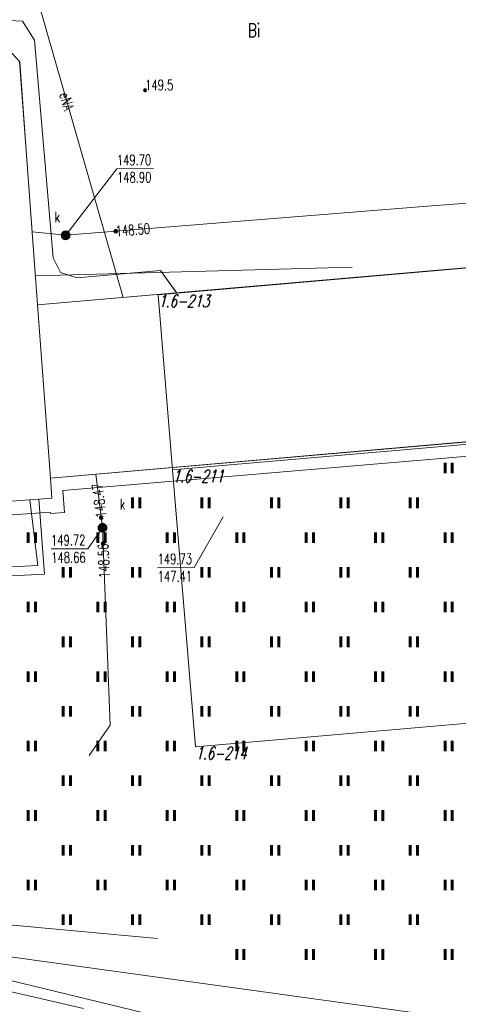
# Model space of a CAD drawing. Header units: metres. Extents: x 7582703 to 7587334, y 6019078 to 6022350.
# Tile 67 of 88: x 7584566 to 7584597, y 6021394 to 6021465. Entities that reach past the tile are written whole.
import ezdxf
from ezdxf.enums import TextEntityAlignment as Align

# ---------------------------------------------------------------- set-up
doc = ezdxf.new("R2010")
doc.units = ezdxf.units.M
doc.header["$MEASUREMENT"] = 0
doc.linetypes.add('EGDE', pattern=[0])
doc.layers.get('0').update_dxf_attribs({"color": 250, "linetype": 'CONTINUOUS', "lineweight": 100})
doc.layers.add('Dzialki', color=7, linetype='EGDE', lineweight=60)
doc.styles.get("Standard").update_dxf_attribs({"font": 'Simplex.SHX', "width": 0.75})

# ---------------------------------------------------------------- blocks, each defined once
blk = doc.blocks.new('1_OTRN')
at = {"linetype": 'Continuous'}
blk.add_circle((0, 0), 0.045, dxfattribs=at)
blk = doc.blocks.new('1_OTZT')
at = {"linetype": 'Continuous'}
for p, q in [((-0.2625, -0.375), (-0.2625, 0.375)), ((0.2625, -0.375), (0.2625, 0.375))]:
    blk.add_line(p, q, dxfattribs=at)
blk = doc.blocks.new('4_SUPS')
at = {"linetype": 'Continuous'}
blk.add_circle((0, 0), 0.0625, dxfattribs=at)
blk = doc.blocks.new('4_SUPW')
at = {"linetype": 'Continuous'}
blk.add_circle((0, 0), 0.25, dxfattribs=at)

msp = doc.modelspace()

# ---------------------------------------------------------------- linework, layer by layer
at = {"layer": 'Dzialki', "lineweight": 9}
for p, q in [((7584573.073, 6021444.981), (7584564.717, 6021473.98)), ((7584565.813, 6021464.858), (7584564.382, 6021464.937)), ((7584564.382, 6021464.937), (7584565.813, 6021464.858)), ((7584566.673, 6021463.504), (7584565.813, 6021464.858)), ((7584565.813, 6021464.858), (7584566.673, 6021463.504)), ((7584568.016, 6021447.832), (7584566.673, 6021463.504)), ((7584566.673, 6021463.504), (7584568.016, 6021447.832)), ((7584564.576, 6021463.078), (7584565.616, 6021461.937)), ((7584565.614, 6021461.936), (7584566.039, 6021456.209)), ((7584566.039, 6021456.209), (7584565.616, 6021461.937)), ((7584566.904, 6021444.444), (7584566.039, 6021456.209)), ((7584566.039, 6021456.209), (7584566.9, 6021444.444)), ((7584568.929, 6021449.457), (7584572.616, 6021454.238)), ((7584572.616, 6021454.238), (7584575.249, 6021454.257)), ((7584631.203, 6021454.254), (7584594.978, 6021451.548)), ((7584594.978, 6021451.548), (7584568.929, 6021449.457)), ((7584568.929, 6021449.457), (7584566.519, 6021449.693)), ((7584613.289, 6021448.48), (7584566.9, 6021444.444)), ((7584612.94, 6021448.41), (7584575.59, 6021445.17)), ((7584568.544, 6021446.786), (7584568.016, 6021447.832)), ((7584568.016, 6021447.832), (7584568.544, 6021446.786)), ((7584566.751, 6021446.538), (7584589.543, 6021447.148)), ((7584575.753, 6021446.918), (7584569.747, 6021446.384)), ((7584569.747, 6021446.384), (7584575.753, 6021446.918)), ((7584576.844, 6021445.426), (7584575.753, 6021446.918)), ((7584575.753, 6021446.918), (7584576.903, 6021445.314)), ((7584569.747, 6021446.384), (7584568.544, 6021446.786)), ((7584568.544, 6021446.786), (7584569.747, 6021446.384)), ((7584576.903, 6021445.314), (7584581.126, 6021445.682)), ((7584576.903, 6021445.314), (7584566.904, 6021444.444)), ((7584575.59, 6021445.17), (7584576.62, 6021432.57)), ((7584576.903, 6021445.314), (7584576.844, 6021445.426)), ((7584566.9, 6021444.444), (7584567.825, 6021431.98)), ((7584567.825, 6021431.98), (7584614.029, 6021436.004)), ((7584576.62, 6021432.57), (7584613.97, 6021435.81)), ((7584602.697, 6021435.017), (7584567.825, 6021431.98)), ((7584568.71, 6021431.09), (7584602.78, 6021433.98)), ((7584568.71, 6021431.09), (7584602.78, 6021433.98)), ((7584571.108, 6021432.266), (7584571.577, 6021428.406)), ((7584576.62, 6021432.57), (7584578.27, 6021412.64)), ((7584567.825, 6021431.98), (7584567.931, 6021430.53)), ((7584567.825, 6021431.98), (7584567.931, 6021430.53)), ((7584568.83, 6021429.5), (7584568.71, 6021431.09)), ((7584568.83, 6021429.5), (7584568.71, 6021431.09)), ((7584567.931, 6021430.53), (7584555.477, 6021429.61)), ((7584567.931, 6021430.53), (7584555.477, 6021429.61)), ((7584566.352, 6021430.414), (7584566.916, 6021425.682)), ((7584566.987, 6021430.461), (7584567.41, 6021425.076)), ((7584554.07, 6021428.55), (7584567.83, 6021429.52)), ((7584554.07, 6021428.55), (7584567.83, 6021429.52)), ((7584567.83, 6021429.52), (7584567.85, 6021429.44)), ((7584567.83, 6021429.52), (7584567.85, 6021429.44)), ((7584567.85, 6021429.44), (7584568.83, 6021429.5)), ((7584567.85, 6021429.44), (7584568.83, 6021429.5)), ((7584580.272, 6021429.189), (7584578.182, 6021425.545)), ((7584571.577, 6021428.406), (7584570.515, 6021426.901)), ((7584571.577, 6021428.406), (7584572.13, 6021414.21)), ((7584567.882, 6021426.881), (7584570.515, 6021426.901)), ((7584566.916, 6021425.682), (7584552.01, 6021424.945)), ((7584567.41, 6021425.076), (7584551.465, 6021424.201)), ((7584575.549, 6021425.526), (7584578.182, 6021425.545)), ((7584578.27, 6021412.64), (7584615.6, 6021415.88)), ((7584572.13, 6021414.21), (7584570.625, 6021412.028)), ((7584554.647, 6021400.775), (7584575.54, 6021398.843)), ((7584548.02, 6021399.92), (7584594.4, 6021388.72)), ((7584548.02, 6021399.92), (7584594.4, 6021388.72)), ((7584606.804, 6021391.728), (7584554.398, 6021398.99)), ((7584570.2, 6021393.81), (7584557.26, 6021396.78))]:
    msp.add_line(p, q, dxfattribs=at)

# ---------------------------------------------------------------- block references
for name, p in [('1_OTRN', (7584574.65, 6021459.89)), ('4_SUPS', (7584572.53, 6021449.746)), ('4_SUPS', (7584568.929, 6021449.457)), ('1_OTZT', (7584596.5, 6021432.7)), ('1_OTZT', (7584574, 6021430.2)), ('1_OTZT', (7584579, 6021430.2)), ('1_OTZT', (7584584, 6021430.2)), ('1_OTZT', (7584589, 6021430.2)), ('1_OTZT', (7584594, 6021430.2)), ('4_SUPS', (7584571.488, 6021429.138)), ('1_OTZT', (7584566.5, 6021427.7)), ('1_OTZT', (7584571.5, 6021427.7)), ('4_SUPS', (7584571.577, 6021428.406)), ('1_OTZT', (7584576.5, 6021427.7)), ('1_OTZT', (7584581.5, 6021427.7)), ('1_OTZT', (7584586.5, 6021427.7)), ('1_OTZT', (7584591.5, 6021427.7)), ('1_OTZT', (7584596.5, 6021427.7)), ('4_SUPS', (7584571.621, 6021427.26)), ('1_OTZT', (7584569, 6021425.2)), ('1_OTZT', (7584574, 6021425.2)), ('1_OTZT', (7584579, 6021425.2)), ('1_OTZT', (7584584, 6021425.2)), ('1_OTZT', (7584589, 6021425.2)), ('1_OTZT', (7584594, 6021425.2)), ('1_OTZT', (7584566.5, 6021422.7)), ('1_OTZT', (7584571.5, 6021422.7)), ('1_OTZT', (7584576.5, 6021422.7)), ('1_OTZT', (7584581.5, 6021422.7)), ('1_OTZT', (7584586.5, 6021422.7)), ('1_OTZT', (7584591.5, 6021422.7)), ('1_OTZT', (7584596.5, 6021422.7)), ('1_OTZT', (7584569, 6021420.2)), ('1_OTZT', (7584574, 6021420.2)), ('1_OTZT', (7584579, 6021420.2)), ('1_OTZT', (7584584, 6021420.2)), ('1_OTZT', (7584589, 6021420.2)), ('1_OTZT', (7584594, 6021420.2)), ('1_OTZT', (7584566.5, 6021417.7)), ('1_OTZT', (7584571.5, 6021417.7)), ('1_OTZT', (7584576.5, 6021417.7)), ('1_OTZT', (7584581.5, 6021417.7)), ('1_OTZT', (7584586.5, 6021417.7)), ('1_OTZT', (7584591.5, 6021417.7)), ('1_OTZT', (7584596.5, 6021417.7)), ('1_OTZT', (7584569, 6021415.2)), ('1_OTZT', (7584574, 6021415.2)), ('1_OTZT', (7584579, 6021415.2)), ('1_OTZT', (7584584, 6021415.2)), ('1_OTZT', (7584589, 6021415.2)), ('1_OTZT', (7584594, 6021415.2)), ('1_OTZT', (7584566.5, 6021412.7)), ('1_OTZT', (7584571.5, 6021412.7)), ('1_OTZT', (7584576.5, 6021412.7)), ('1_OTZT', (7584581.5, 6021412.7)), ('1_OTZT', (7584586.5, 6021412.7)), ('1_OTZT', (7584591.5, 6021412.7)), ('1_OTZT', (7584596.5, 6021412.7)), ('1_OTZT', (7584569, 6021410.2)), ('1_OTZT', (7584574, 6021410.2)), ('1_OTZT', (7584579, 6021410.2)), ('1_OTZT', (7584584, 6021410.2)), ('1_OTZT', (7584589, 6021410.2)), ('1_OTZT', (7584594, 6021410.2)), ('1_OTZT', (7584566.5, 6021407.7)), ('1_OTZT', (7584571.5, 6021407.7)), ('1_OTZT', (7584576.5, 6021407.7)), ('1_OTZT', (7584581.5, 6021407.7)), ('1_OTZT', (7584586.5, 6021407.7)), ('1_OTZT', (7584591.5, 6021407.7)), ('1_OTZT', (7584596.5, 6021407.7)), ('1_OTZT', (7584569, 6021405.2)), ('1_OTZT', (7584574, 6021405.2)), ('1_OTZT', (7584579, 6021405.2)), ('1_OTZT', (7584584, 6021405.2)), ('1_OTZT', (7584589, 6021405.2)), ('1_OTZT', (7584594, 6021405.2)), ('1_OTZT', (7584566.5, 6021402.7)), ('1_OTZT', (7584571.5, 6021402.7)), ('1_OTZT', (7584576.5, 6021402.7)), ('1_OTZT', (7584581.5, 6021402.7)), ('1_OTZT', (7584586.5, 6021402.7)), ('1_OTZT', (7584591.5, 6021402.7)), ('1_OTZT', (7584596.5, 6021402.7)), ('1_OTZT', (7584569, 6021400.2)), ('1_OTZT', (7584574, 6021400.2)), ('1_OTZT', (7584579, 6021400.2)), ('1_OTZT', (7584584, 6021400.2)), ('1_OTZT', (7584589, 6021400.2)), ('1_OTZT', (7584594, 6021400.2)), ('1_OTZT', (7584581.5, 6021397.7)), ('1_OTZT', (7584586.5, 6021397.7)), ('1_OTZT', (7584591.5, 6021397.7)), ('1_OTZT', (7584596.5, 6021397.7))]:
    msp.add_blockref(name, p, dxfattribs=at)
at = {"layer": 'Dzialki', "lineweight": 9, "rotation": 0.4139267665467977}
for p in [(7584568.929, 6021449.457), (7584571.577, 6021428.406)]:
    msp.add_blockref('4_SUPW', p, dxfattribs=at)

# ---------------------------------------------------------------- texts
at = {"layer": 'Dzialki', "lineweight": 9, "width": 0.7}
msp.add_text('Bi', height=1, dxfattribs=at).set_placement((7584582.05, 6021464.7), align=Align.TOP_LEFT)
for s, p in [('149.5', (7584574.65, 6021459.89)), ('k', (7584572.827, 6021429.727))]:
    msp.add_text(s, height=0.75, dxfattribs=at).set_placement(p)
msp.add_text('eNA', height=0.75, rotation=286.0738, dxfattribs=at).set_placement((7584569.007, 6021459.089), align=Align.MIDDLE)
for s, p in [('149.70', (7584572.609, 6021455.238)), ('148.90', (7584572.618, 6021453.988)), ('149.72', (7584567.875, 6021427.881)), ('148.66', (7584567.884, 6021426.631)), ('149.73', (7584575.542, 6021426.526)), ('147.41', (7584575.551, 6021425.276))]:
    msp.add_text(s, height=0.75, rotation=0.41393, dxfattribs=at).set_placement(p, align=Align.TOP_LEFT)
msp.add_text('k', height=0.75, dxfattribs=at).set_placement((7584568.522, 6021450.394), align=Align.RIGHT)
for s, rotation, p in [('148.50', 4.5887, (7584572.53, 6021449.746)), ('148.47', 96.91942, (7584571.488, 6021429.138))]:
    msp.add_text(s, height=0.75, rotation=rotation, dxfattribs=at).set_placement(p, align=Align.MIDDLE_LEFT)
at = {"layer": 'Dzialki', "lineweight": 9, "oblique": 15, "width": 0.7}
for s, p in [('1.6-213', (7584575.59, 6021445.17)), ('1.6-211', (7584576.62, 6021432.57)), ('1.6-214', (7584578.27, 6021412.64))]:
    msp.add_text(s, height=0.9, dxfattribs=at).set_placement(p, align=Align.TOP_LEFT)
at = {"layer": 'Dzialki', "lineweight": 9, "width": 0.7}
msp.add_text('148.56', height=0.75, rotation=92.23205, dxfattribs=at).set_placement((7584571.621, 6021427.26), align=Align.MIDDLE_RIGHT)

doc.saveas('drawing.dxf')
